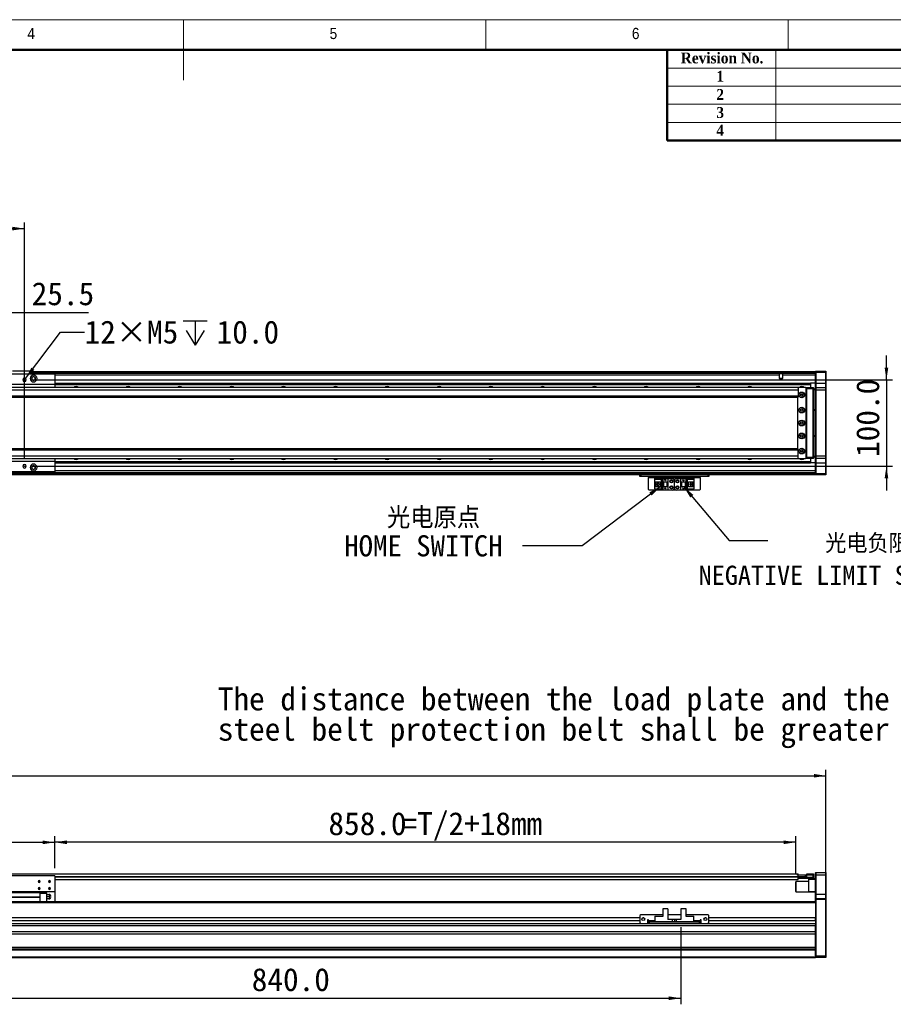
# Model space of a CAD drawing. Header units: millimetres. Extents: x 35 to 2905, y 35 to 2044.
# Tile 5 of 6: x 1280 to 2292, y 904 to 2044. Entities that reach past the tile are written whole.
import ezdxf

# ---------------------------------------------------------------- set-up
doc = ezdxf.new("R2010")
doc.units = ezdxf.units.MM
doc.header["$LTSCALE"] = 7
doc.layers.add('DIMNS', color=7, linetype='Continuous')
doc.styles.add('SLDTEXTSTYLE1', font='Gothic.ttf', dxfattribs={"width": 0.913})
doc.styles.add('SLDTEXTSTYLE2', font='timesbd.ttf', dxfattribs={"width": 0.933})
doc.styles.add('SLDTEXTSTYLE8', font='txt')
doc.styles.add('SLDTEXTSTYLE9', font='txt', dxfattribs={"bigfont": 'bigfont'})
doc.dimstyles.new('SLDDIMSTYLE0', dxfattribs={"dimtxt": 26.6, "dimasz": 14, "dimexe": 0, "dimexo": 0.0625, "dimgap": 6.65, "dimtad": 2, "dimdec": 1, "dimrnd": 1e-09, "dimzin": 4, "dimdsep": 46, "dimtxsty": 'SLDTEXTSTYLE8', "dimsah": 1, "dimcen": 0.09, "dimadec": 0, "dimazin": 1, "dimtfac": 1, "dimtdec": 1, "dimtofl": 0, "dimtmove": 0, "dimatfit": 3, "dimfxl": 0, "dimfrac": 2, "dimtolj": 1, "dimtzin": 12, "dimarcsym": 0})
doc.dimstyles.new('SLDDIMSTYLE1', dxfattribs={"dimtxt": 26.6, "dimasz": 14, "dimexe": 0, "dimexo": 0.0625, "dimgap": 6.65, "dimtad": 2, "dimdec": 1, "dimrnd": 1e-09, "dimzin": 4, "dimdsep": 46, "dimtxsty": 'SLDTEXTSTYLE8', "dimsah": 1, "dimcen": 0.09, "dimadec": 0, "dimazin": 1, "dimtfac": 1, "dimtdec": 1, "dimtmove": 0, "dimatfit": 0, "dimfxl": 0, "dimfrac": 2, "dimtolj": 1, "dimtzin": 12, "dimarcsym": 0})
doc.dimstyles.new('SLDDIMSTYLE2', dxfattribs={"dimtxt": 26.6, "dimasz": 14, "dimexe": 0, "dimexo": 0.0625, "dimgap": 6.65, "dimtad": 2, "dimdec": 1, "dimrnd": 1e-09, "dimzin": 12, "dimdsep": 46, "dimtxsty": 'SLDTEXTSTYLE8', "dimsah": 1, "dimcen": 0.09, "dimadec": 0, "dimazin": 3, "dimtfac": 1, "dimtdec": 1, "dimtmove": 0, "dimatfit": 0, "dimfxl": 0, "dimfrac": 2, "dimtolj": 1, "dimtzin": 12, "dimarcsym": 0})
doc.dimstyles.new('SLDDIMSTYLE3', dxfattribs={"dimtxt": 0.18, "dimasz": 14, "dimexe": 0, "dimexo": 0.0625, "dimgap": 0, "dimtad": 0, "dimtih": 1, "dimtoh": 1, "dimdec": 0, "dimrnd": 1e-09, "dimzin": 0, "dimdsep": 46, "dimtxsty": 'Standard', "dimsah": 1, "dimcen": 0.09, "dimadec": 0, "dimazin": 0, "dimtfac": 14, "dimtdec": 0, "dimtofl": 0, "dimtmove": 0, "dimatfit": 3, "dimfxl": 0, "dimfrac": 2, "dimtolj": 1, "dimtzin": 0, "dimarcsym": 0})
doc.dimstyles.new('SLDDIMSTYLE8', dxfattribs={"dimtxt": 26.6, "dimasz": 14, "dimexe": 0, "dimexo": 0.0625, "dimgap": 6.65, "dimtad": 0, "dimtih": 1, "dimtoh": 1, "dimdec": 1, "dimrnd": 1e-09, "dimzin": 12, "dimdsep": 46, "dimtxsty": 'SLDTEXTSTYLE8', "dimsah": 1, "dimcen": 0, "dimadec": 0, "dimazin": 3, "dimtfac": 1, "dimtdec": 1, "dimtofl": 0, "dimtmove": 0, "dimatfit": 3, "dimfxl": 0, "dimfrac": 2, "dimtolj": 1, "dimtzin": 12, "dimarcsym": 0})

# ---------------------------------------------------------------- blocks, each defined once
blk = doc.blocks.new('_D')
at = {"layer": 'DIMNS'}
for p, q in [((177.9, 1033.9), (177.9, 1175.5)), ((2213.9, 1033.9), (2213.9, 1175.5)), ((177.9, 1168.5), (2213.9, 1168.5))]:
    blk.add_line(p, q, dxfattribs=at)
for points in [[(177.9, 1168.5), (191.9, 1166.4), (191.9, 1170.6)], [(2213.9, 1168.5), (2199.9, 1170.6), (2199.9, 1166.4)]]:
    blk.add_solid(points, dxfattribs=at)
at = {"layer": 'DIMNS', "insert": (1130.5, 1203.5), "char_height": 26.6, "attachment_point": 1, "style": 'SLDTEXTSTYLE8'}
blk.add_mtext('2036.0', dxfattribs=at)
blk = doc.blocks.new('_D_2')
at = {"layer": 'DIMNS'}
for p, q in [((1320.9, 1061.4), (1320.9, 1098.5)), ((2178.9, 1054.6), (2178.9, 1098.5)), ((2178.9, 1091.5), (1320.9, 1091.5))]:
    blk.add_line(p, q, dxfattribs=at)
for points in [[(1320.9, 1091.5), (1334.9, 1089.4), (1334.9, 1093.6)], [(2178.9, 1091.5), (2164.9, 1093.6), (2164.9, 1089.4)]]:
    blk.add_solid(points, dxfattribs=at)
at = {"layer": 'DIMNS', "char_height": 26.6, "attachment_point": 1, "style": 'SLDTEXTSTYLE8'}
for s, insert in [('858.0', (1637.8, 1126.4)), ('=T/2+18mm', (1722.5, 1126.4))]:
    blk.add_mtext(s, dxfattribs=dict(at, insert=insert))
blk = doc.blocks.new('_D_3')
at = {"layer": 'DIMNS'}
for p, q in [((1070.9, 1061.4), (1070.9, 1098.4)), ((1320.9, 1061.4), (1320.9, 1098.4)), ((1320.9, 1091.4), (1070.9, 1091.4))]:
    blk.add_line(p, q, dxfattribs=at)
for points in [[(1070.9, 1091.4), (1084.9, 1089.3), (1084.9, 1093.5)], [(1320.9, 1091.4), (1306.9, 1093.5), (1306.9, 1089.3)]]:
    blk.add_solid(points, dxfattribs=at)
at = {"layer": 'DIMNS', "insert": (1140.2, 1126.3), "char_height": 26.6, "attachment_point": 1, "style": 'SLDTEXTSTYLE8'}
blk.add_mtext('250.0', dxfattribs=at)
blk = doc.blocks.new('_D_5')
at = {"layer": 'DIMNS'}
for p, q in [((1205.9, 1000.2), (1205.9, 903.9)), ((2045.9, 993.2), (2045.9, 903.9)), ((1205.9, 910.9), (2045.9, 910.9))]:
    blk.add_line(p, q, dxfattribs=at)
for points in [[(1205.9, 910.9), (1219.9, 908.8), (1219.9, 913)], [(2045.9, 910.9), (2031.9, 913), (2031.9, 908.8)]]:
    blk.add_solid(points, dxfattribs=at)
at = {"layer": 'DIMNS', "insert": (1549, 945.8), "char_height": 26.6, "attachment_point": 1, "style": 'SLDTEXTSTYLE8'}
blk.add_mtext('840.0', dxfattribs=at)
blk = doc.blocks.new('SW_NOTE_4')
at = {"layer": 'DIMNS', "color": 0, "char_height": 26.6, "attachment_point": 1, "style": 'SLDTEXTSTYLE8'}
for s, insert in [('The distance between the load plate and the ', (-813.4, 48.8)), ('steel belt protection belt shall be greater than 4mm', (-813.4, 13.7))]:
    blk.add_mtext(s, dxfattribs=dict(at, insert=insert))
blk = doc.blocks.new('_D_22')
at = {"layer": 'DIMNS'}
for p, q in [((2283.9, 1627), (2283.9, 1655)), ((1294.7, 1627), (2290.9, 1627)), ((2283.9, 1627), (2283.9, 1527)), ((1294.7, 1527), (2290.9, 1527)), ((2283.9, 1527), (2283.9, 1499))]:
    blk.add_line(p, q, dxfattribs=at)
for points in [[(2283.9, 1627), (2286, 1641), (2281.8, 1641)], [(2283.9, 1527), (2281.8, 1513), (2286, 1513)]]:
    blk.add_solid(points, dxfattribs=at)
at = {"layer": 'DIMNS', "insert": (2248.9, 1537.7), "char_height": 26.6, "attachment_point": 1, "rotation": 90, "style": 'SLDTEXTSTYLE8'}
blk.add_mtext('100.0', dxfattribs=at)
blk = doc.blocks.new('SW_SYMBOL_HOLE_DEPTH')
at = {"layer": 'DIMNS', "color": 0}
for p, q in [((0, 6125), (5600, 6125)), ((2800, 6125), (2800, 525)), ((700, 3885), (2800, 525)), ((4900, 3885), (2800, 525))]:
    blk.add_line(p, q, dxfattribs=at)
blk = doc.blocks.new('_D_24')
at = {"layer": 'DIMNS'}
for p, q in [((1287.1, 1628.7), (1327.4, 1682.2)), ((1327.4, 1682.2), (1355.4, 1682.2))]:
    blk.add_line(p, q, dxfattribs=at)
blk.add_solid([(1287.1, 1628.7), (1297.2, 1638.6), (1293.9, 1641.1)], dxfattribs=at)
at = {"layer": 'DIMNS', "xscale": 0.004985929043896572, "yscale": 0.004985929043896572, "zscale": 0.004985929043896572}
blk.add_blockref('SW_SYMBOL_HOLE_DEPTH', (1469.4, 1664.6), dxfattribs=at)
at = {"layer": 'DIMNS', "char_height": 26.6, "attachment_point": 1, "style": 'SLDTEXTSTYLE8'}
for s, insert in [('12×M5', (1355.4, 1695.6)), ('10.0', (1508.3, 1695.6))]:
    blk.add_mtext(s, dxfattribs=dict(at, insert=insert))
blk = doc.blocks.new('_D_27')
at = {"layer": 'DIMNS'}
for p, q in [((1105.9, 1535.9), (1105.9, 1809.1)), ((1105.9, 1802.1), (1285.9, 1802.1)), ((1285.9, 1535.9), (1285.9, 1809.1))]:
    blk.add_line(p, q, dxfattribs=at)
for points in [[(1105.9, 1802.1), (1119.9, 1800), (1119.9, 1804.2)], [(1285.9, 1802.1), (1271.9, 1804.2), (1271.9, 1800)]]:
    blk.add_solid(points, dxfattribs=at)
at = {"layer": 'DIMNS', "insert": (1158.8, 1837), "char_height": 26.6, "attachment_point": 1, "style": 'SLDTEXTSTYLE8'}
blk.add_mtext('180.0', dxfattribs=at)
blk = doc.blocks.new('_D_28')
at = {"layer": 'DIMNS'}
for p, q in [((1221.4, 1535.9), (1221.4, 1712.1)), ((1246.9, 1535.9), (1246.9, 1712.1)), ((1221.4, 1705.1), (1193.4, 1705.1)), ((1221.4, 1705.1), (1246.9, 1705.1)), ((1246.9, 1705.1), (1359.8, 1705.1))]:
    blk.add_line(p, q, dxfattribs=at)
for points in [[(1221.4, 1705.1), (1207.4, 1707.2), (1207.4, 1703)], [(1246.9, 1705.1), (1260.9, 1703), (1260.9, 1707.2)]]:
    blk.add_solid(points, dxfattribs=at)
at = {"layer": 'DIMNS', "insert": (1294.2, 1740), "char_height": 26.6, "attachment_point": 1, "style": 'SLDTEXTSTYLE8'}
blk.add_mtext('25.5', dxfattribs=at)
blk = doc.blocks.new('SW_NOTE_6')
at = {"layer": 'DIMNS', "color": 0, "char_height": 24.5, "attachment_point": 2}
for s, insert, style in [(' 光电原点', (-114, 44.6), 'SLDTEXTSTYLE9'), ('HOME SWITCH', (-114.8, 12.2), 'SLDTEXTSTYLE8')]:
    blk.add_mtext(s, dxfattribs=dict(at, insert=insert, style=style))
blk = doc.blocks.new('SW_NOTE_7')
at = {"layer": 'DIMNS', "color": 0, "attachment_point": 2}
for s, insert, char_height, style in [('    光电负限位', (88.1, 7.6), 22.23, 'SLDTEXTSTYLE9'), ('NEGATIVE LIMIT SWITCH', (78.9, -29.1), 22.225, 'SLDTEXTSTYLE8')]:
    blk.add_mtext(s, dxfattribs=dict(at, insert=insert, char_height=char_height, style=style))

msp = doc.modelspace()

# ---------------------------------------------------------------- linework, layer by layer
at = {"color": 7, "linetype": 'Continuous', "lineweight": 18}
for p, q in [((2905, 2044), (35, 2044)), ((1470, 2044), (1470, 1974)), ((1820, 2009), (1820, 2044)), ((2170, 2044), (2170, 2009)), ((70, 2009), (2870, 2009)), ((2156, 2009), (2156, 1904)), ((2030, 1988), (2870, 1988)), ((2030, 1967), (2870, 1967)), ((2030, 1946), (2870, 1946)), ((2030, 1925), (2870, 1925))]:
    msp.add_line(p, q, dxfattribs=at)
at = {"color": 7, "linetype": 'Continuous', "lineweight": 50}
for p, q in [((2870, 2009), (70, 2009)), ((2030, 2009), (2030, 1904)), ((2870, 1904), (2030, 1904))]:
    msp.add_line(p, q, dxfattribs=at)
at = {"color": 7, "linetype": 'Continuous', "lineweight": 25}
for p, q in [((1320.85, 1633.48), (1070.85, 1633.48)), ((1293.85, 1637.18), (1271.85, 1637.18)), ((1271.98, 1637.48), (1293.73, 1637.48)), ((1293.73, 1637.48), (1294.55, 1637.48)), ((1293.85, 1637.18), (1293.73, 1637.48)), ((1293.85, 1633.48), (1293.85, 1637.18)), ((1294.85, 1637.18), (1293.85, 1637.18)), ((1294.55, 1637.48), (1294.85, 1637.18)), ((1294.85, 1637.18), (1294.85, 1633.48)), ((1294.85, 1636.78), (2095.35, 1636.78)), ((1294.85, 1636.58), (2095.35, 1636.58)), ((1294.85, 1636.48), (2201.85, 1636.48)), ((2201.85, 1634.49), (1294.85, 1634.49)), ((1320.85, 1633.48), (1320.85, 1621.48)), ((2095.35, 1636.78), (2095.35, 1636.58)), ((2095.35, 1636.48), (2095.35, 1636.58)), ((2160.21, 1628.38), (2160.21, 1632.49)), ((2201.85, 1632.49), (2163.49, 1632.49)), ((2163.49, 1632.49), (2163.49, 1628.38)), ((2201.85, 1636.68), (2202.15, 1636.98)), ((2201.85, 1635.48), (2201.85, 1636.68)), ((2201.85, 1635.48), (2202.15, 1635.48)), ((2201.85, 1622.98), (2201.85, 1635.48)), ((2202.15, 1636.98), (2202.15, 1635.48)), ((2202.15, 1636.98), (2213.55, 1636.98)), ((2202.15, 1635.48), (2202.15, 1622.98)), ((2213.55, 1635.48), (2202.15, 1635.48)), ((2213.55, 1635.48), (2213.55, 1636.98)), ((2213.55, 1636.98), (2213.85, 1636.68)), ((2213.55, 1622.98), (2213.55, 1635.48)), ((2213.55, 1635.48), (2213.85, 1635.48)), ((2213.85, 1636.68), (2213.85, 1635.48)), ((2213.85, 1635.48), (2213.85, 1622.98)), ((1320.85, 1621.48), (1070.85, 1621.48)), ((1285.85, 1626.98), (1283.75, 1626.98)), ((1285.85, 1626.98), (1287.95, 1626.98)), ((1320.85, 1622.99), (2195.85, 1622.99)), ((1320.85, 1622.7), (2195.85, 1622.7)), ((1320.85, 1621.8), (2195.85, 1621.8)), ((1320.85, 1621.5), (2195.85, 1621.5)), ((1320.85, 1621.48), (1320.85, 1617.98)), ((2163.49, 1628.38), (2160.21, 1628.38)), ((2195.85, 1622.99), (2195.85, 1622.7)), ((2201.85, 1622.99), (2195.85, 1622.99)), ((2195.85, 1622.7), (2195.85, 1621.8)), ((2195.85, 1621.8), (2195.85, 1621.5)), ((2195.85, 1621.5), (2195.85, 1617.98)), ((2201.85, 1622.98), (2202.15, 1622.98)), ((2201.85, 1617.68), (2201.85, 1622.98)), ((2202.15, 1622.98), (2202.15, 1617.98)), ((2202.15, 1622.98), (2213.55, 1622.98)), ((2213.55, 1617.98), (2213.55, 1622.98)), ((2213.55, 1622.98), (2213.85, 1622.98)), ((2213.85, 1622.98), (2213.85, 1617.68)), ((2181.35, 1617.98), (210.85, 1617.98)), ((2181.85, 1614.98), (210.85, 1614.98)), ((2181.85, 1607.98), (210.85, 1607.98)), ((2181.35, 1617.98), (2180.85, 1617.48)), ((2180.85, 1617.48), (2180.85, 1617.35)), ((2190.35, 1617.98), (2181.35, 1617.98)), ((2181.85, 1617.35), (2181.85, 1614.98)), ((2181.85, 1614.98), (2181.85, 1607.98)), ((2181.85, 1607.98), (2181.85, 1606.98)), ((2187, 1609.98), (2184.71, 1609.98)), ((2190.85, 1617.48), (2190.35, 1617.98)), ((2190.35, 1617.98), (2191.85, 1617.98)), ((2191.85, 1617.68), (2190.65, 1617.68)), ((2190.85, 1536.48), (2190.85, 1617.48)), ((2191.35, 1615.98), (2190.85, 1615.98)), ((2191.35, 1537.98), (2191.35, 1615.98)), ((2191.85, 1617.98), (2199.05, 1617.98)), ((2191.85, 1616.48), (2191.85, 1617.98)), ((2199.05, 1616.48), (2191.85, 1616.48)), ((2191.85, 1537.48), (2191.85, 1616.48)), ((2199.05, 1616.48), (2199.05, 1617.98)), ((2199.35, 1617.68), (2199.05, 1617.98)), ((2199.05, 1537.48), (2199.05, 1616.48)), ((2199.35, 1616.48), (2199.05, 1616.48)), ((2199.35, 1617.68), (2199.35, 1616.48)), ((2199.35, 1616.48), (2199.35, 1537.48)), ((2199.35, 1616.48), (2201.85, 1616.48)), ((2201.85, 1615.48), (2199.35, 1615.48)), ((2202.15, 1617.98), (2201.85, 1617.68)), ((2201.85, 1614.98), (2201.85, 1617.68)), ((2201.85, 1538.98), (2201.85, 1614.98)), ((2202.15, 1614.98), (2201.85, 1614.98)), ((2202.15, 1617.98), (2202.15, 1614.98)), ((2202.15, 1617.98), (2213.55, 1617.98)), ((2202.15, 1614.98), (2202.15, 1538.98)), ((2213.55, 1614.98), (2202.15, 1614.98)), ((2213.55, 1614.98), (2213.55, 1617.98)), ((2213.55, 1617.98), (2213.85, 1617.68)), ((2213.55, 1538.98), (2213.55, 1614.98)), ((2213.55, 1614.98), (2213.85, 1614.98)), ((2213.85, 1617.68), (2213.85, 1614.98)), ((2213.85, 1614.98), (2213.85, 1538.98)), ((210.85, 1606.98), (2181.85, 1606.98)), ((2180.85, 1606.98), (2180.85, 1546.98)), ((2199.35, 1592.48), (2201.85, 1592.48)), ((2201.85, 1591.48), (2199.35, 1591.48)), ((2199.35, 1562.48), (2201.85, 1562.48)), ((2201.85, 1561.48), (2199.35, 1561.48)), ((2181.85, 1546.98), (210.85, 1546.98)), ((210.85, 1545.98), (2181.85, 1545.98)), ((2181.85, 1545.98), (2181.85, 1546.98)), ((2181.85, 1538.98), (2181.85, 1545.98)), ((2184.71, 1543.98), (2187, 1543.98)), ((210.85, 1538.98), (2181.85, 1538.98)), ((210.85, 1535.98), (2181.35, 1535.98)), ((1320.85, 1532.48), (1070.85, 1532.48)), ((1320.85, 1535.98), (1320.85, 1532.48)), ((1320.85, 1532.48), (1320.85, 1520.48)), ((1320.85, 1532.46), (2195.85, 1532.46)), ((1320.85, 1532.17), (2195.85, 1532.17)), ((1320.85, 1531.27), (2195.85, 1531.27)), ((1320.85, 1530.98), (2195.85, 1530.98)), ((2180.85, 1536.62), (2180.85, 1536.48)), ((2180.85, 1536.48), (2181.35, 1535.98)), ((2181.35, 1535.98), (2190.35, 1535.98)), ((2181.85, 1536.62), (2181.85, 1538.98)), ((2190.35, 1535.98), (2190.85, 1536.48)), ((2191.85, 1535.98), (2190.35, 1535.98)), ((2190.65, 1536.28), (2191.85, 1536.28)), ((2190.85, 1537.98), (2191.35, 1537.98)), ((2191.85, 1535.98), (2191.85, 1537.48)), ((2191.85, 1537.48), (2199.05, 1537.48)), ((2199.05, 1535.98), (2191.85, 1535.98)), ((2195.85, 1535.98), (2195.85, 1532.46)), ((2195.85, 1532.46), (2195.85, 1532.17)), ((2195.85, 1532.17), (2195.85, 1531.27)), ((2195.85, 1531.27), (2195.85, 1530.98)), ((2201.85, 1530.98), (2195.85, 1530.98)), ((2199.05, 1535.98), (2199.05, 1537.48)), ((2199.35, 1537.48), (2199.05, 1537.48)), ((2199.35, 1536.28), (2199.05, 1535.98)), ((2199.35, 1538.48), (2201.85, 1538.48)), ((2199.35, 1537.48), (2199.35, 1536.28)), ((2201.85, 1537.48), (2199.35, 1537.48)), ((2201.85, 1536.28), (2201.85, 1538.98)), ((2202.15, 1538.98), (2201.85, 1538.98)), ((2202.15, 1535.98), (2201.85, 1536.28)), ((2201.85, 1530.98), (2201.85, 1536.28)), ((2202.15, 1530.98), (2201.85, 1530.98)), ((2201.85, 1518.48), (2201.85, 1530.98)), ((2202.15, 1538.98), (2202.15, 1535.98)), ((2202.15, 1538.98), (2213.55, 1538.98)), ((2213.55, 1535.98), (2202.15, 1535.98)), ((2202.15, 1535.98), (2202.15, 1530.98)), ((2202.15, 1530.98), (2213.55, 1530.98)), ((2202.15, 1530.98), (2202.15, 1518.48)), ((2213.55, 1535.98), (2213.55, 1538.98)), ((2213.55, 1538.98), (2213.85, 1538.98)), ((2213.55, 1535.98), (2213.85, 1536.28)), ((2213.55, 1530.98), (2213.55, 1535.98)), ((2213.85, 1530.98), (2213.55, 1530.98)), ((2213.55, 1518.48), (2213.55, 1530.98)), ((2213.85, 1538.98), (2213.85, 1536.28)), ((2213.85, 1536.28), (2213.85, 1530.98)), ((2213.85, 1530.98), (2213.85, 1518.48)), ((1320.85, 1520.48), (1070.85, 1520.48)), ((2201.85, 1519.48), (1205.85, 1519.48)), ((2201.85, 1516.98), (1205.85, 1516.98)), ((1285.85, 1526.98), (1283.75, 1526.98)), ((1285.85, 1526.98), (1287.95, 1526.98)), ((1998.35, 1514.98), (1998.35, 1516.98)), ((1999.35, 1516.98), (1999.35, 1514.98)), ((2077.35, 1514.98), (2077.35, 1516.98)), ((2078.35, 1516.98), (2078.35, 1514.98)), ((2202.15, 1518.48), (2201.85, 1518.48)), ((2201.85, 1517.28), (2201.85, 1518.48)), ((2202.15, 1516.98), (2201.85, 1517.28)), ((2201.85, 1517.28), (2201.85, 1516.98)), ((2202.15, 1518.48), (2202.15, 1516.98)), ((2202.15, 1518.48), (2213.55, 1518.48)), ((2213.55, 1516.98), (2202.15, 1516.98)), ((2213.55, 1516.98), (2213.55, 1518.48)), ((2213.85, 1518.48), (2213.55, 1518.48)), ((2213.85, 1517.28), (2213.55, 1516.98)), ((2213.85, 1518.48), (2213.85, 1517.28)), ((1999.35, 1514.98), (1998.35, 1514.98)), ((2077.35, 1514.98), (1999.35, 1514.98)), ((2008.35, 1514.98), (2008.35, 1513.98)), ((2008.35, 1513.98), (2068.35, 1513.98)), ((2008.35, 1500.18), (2008.35, 1513.98)), ((2015.65, 1511.88), (2015.65, 1512.68)), ((2015.65, 1512.68), (2024.85, 1512.68)), ((2023.95, 1511.88), (2015.65, 1511.88)), ((2015.65, 1511.88), (2015.65, 1511.38)), ((2023.45, 1511.38), (2015.65, 1511.38)), ((2015.65, 1508.78), (2015.65, 1511.38)), ((2015.65, 1508.78), (2021.85, 1508.78)), ((2015.65, 1503.18), (2015.65, 1508.78)), ((2016.95, 1503.18), (2016.95, 1508.78)), ((2017.45, 1508.43), (2017.45, 1508.78)), ((2021.85, 1508.43), (2017.45, 1508.43)), ((2017.45, 1503.53), (2017.45, 1508.43)), ((2020.25, 1506.78), (2018.41, 1506.78)), ((2018.41, 1506.78), (2018.41, 1505.18)), ((2018.41, 1505.18), (2020.25, 1505.18)), ((2020.25, 1506.78), (2020.25, 1505.18)), ((2021.85, 1508.78), (2021.85, 1503.18)), ((2023.45, 1511.38), (2023.95, 1511.88)), ((2023.45, 1500.58), (2023.45, 1511.38)), ((2023.95, 1500.08), (2023.95, 1511.88)), ((2024.85, 1512.68), (2030.85, 1512.68)), ((2024.85, 1512.68), (2024.85, 1508.98)), ((2024.85, 1508.98), (2030.85, 1508.98)), ((2024.85, 1508.98), (2024.85, 1502.98)), ((2025.35, 1508.98), (2025.35, 1502.98)), ((2025.65, 1508.98), (2025.65, 1502.98)), ((2027.25, 1511.18), (2027.45, 1511.18)), ((2027.85, 1509.98), (2027.25, 1511.18)), ((2027.45, 1511.58), (2028.25, 1511.58)), ((2027.45, 1511.18), (2027.45, 1511.58)), ((2028.45, 1511.18), (2027.85, 1509.98)), ((2028.25, 1511.58), (2028.25, 1511.18)), ((2028.25, 1511.18), (2028.45, 1511.18)), ((2030.05, 1502.98), (2030.05, 1508.98)), ((2030.35, 1502.98), (2030.35, 1508.98)), ((2030.85, 1512.68), (2030.85, 1508.98)), ((2030.85, 1512.68), (2036.35, 1512.68)), ((2030.85, 1508.98), (2030.85, 1502.98)), ((2038.35, 1501.28), (2038.35, 1510.68)), ((2040.35, 1512.68), (2045.85, 1512.68)), ((2045.85, 1508.98), (2045.85, 1512.68)), ((2045.85, 1512.68), (2051.85, 1512.68)), ((2045.85, 1508.98), (2051.85, 1508.98)), ((2045.85, 1502.98), (2045.85, 1508.98)), ((2046.35, 1508.98), (2046.35, 1502.98)), ((2046.65, 1508.98), (2046.65, 1502.98)), ((2048.25, 1510.38), (2048.85, 1511.58)), ((2048.45, 1510.38), (2048.25, 1510.38)), ((2048.45, 1509.98), (2048.45, 1510.38)), ((2049.25, 1509.98), (2048.45, 1509.98)), ((2048.85, 1511.58), (2049.45, 1510.38)), ((2049.25, 1510.38), (2049.25, 1509.98)), ((2049.45, 1510.38), (2049.25, 1510.38)), ((2051.05, 1502.98), (2051.05, 1508.98)), ((2051.35, 1502.98), (2051.35, 1508.98)), ((2051.85, 1508.98), (2051.85, 1512.68)), ((2051.85, 1512.68), (2061.05, 1512.68)), ((2051.85, 1502.98), (2051.85, 1508.98)), ((2061.05, 1511.88), (2052.75, 1511.88)), ((2052.75, 1511.88), (2053.25, 1511.38)), ((2052.75, 1511.88), (2052.75, 1500.08)), ((2053.25, 1511.38), (2053.25, 1500.58)), ((2061.05, 1511.38), (2053.25, 1511.38)), ((2054.85, 1508.78), (2061.05, 1508.78)), ((2054.85, 1503.18), (2054.85, 1508.78)), ((2059.25, 1508.43), (2054.85, 1508.43)), ((2058.29, 1506.78), (2056.45, 1506.78)), ((2056.45, 1505.18), (2056.45, 1506.78)), ((2056.45, 1505.18), (2058.29, 1505.18)), ((2058.29, 1505.18), (2058.29, 1506.78)), ((2059.25, 1508.78), (2059.25, 1508.43)), ((2059.25, 1508.43), (2059.25, 1503.53)), ((2059.75, 1508.78), (2059.75, 1503.18)), ((2061.05, 1512.68), (2061.05, 1511.88)), ((2061.05, 1511.38), (2061.05, 1511.88)), ((2061.05, 1511.38), (2061.05, 1508.78)), ((2061.05, 1508.78), (2061.05, 1503.18)), ((2068.35, 1513.98), (2068.35, 1514.98)), ((2068.35, 1513.98), (2068.35, 1500.18)), ((2078.35, 1514.98), (2077.35, 1514.98)), ((2008.35, 1500.18), (2009.35, 1499.18)), ((2067.35, 1499.18), (2009.35, 1499.18)), ((2021.85, 1503.18), (2015.65, 1503.18)), ((2015.65, 1500.58), (2015.65, 1503.18)), ((2015.65, 1500.58), (2023.45, 1500.58)), ((2015.65, 1500.58), (2015.65, 1500.08)), ((2015.65, 1500.08), (2023.95, 1500.08)), ((2015.65, 1499.28), (2015.65, 1500.08)), ((2024.85, 1499.28), (2015.65, 1499.28)), ((2017.45, 1503.18), (2017.45, 1503.53)), ((2017.45, 1503.53), (2021.85, 1503.53)), ((2023.95, 1500.08), (2023.45, 1500.58)), ((2030.85, 1502.98), (2024.85, 1502.98)), ((2024.85, 1502.98), (2024.85, 1499.28)), ((2030.85, 1499.28), (2024.85, 1499.28)), ((2027.25, 1501.58), (2027.45, 1501.58)), ((2027.85, 1500.38), (2027.25, 1501.58)), ((2027.45, 1501.98), (2028.25, 1501.98)), ((2027.45, 1501.58), (2027.45, 1501.98)), ((2028.45, 1501.58), (2027.85, 1500.38)), ((2028.25, 1501.98), (2028.25, 1501.58)), ((2028.25, 1501.58), (2028.45, 1501.58)), ((2030.85, 1502.98), (2030.85, 1499.28)), ((2036.35, 1499.28), (2030.85, 1499.28)), ((2045.85, 1499.28), (2040.35, 1499.28)), ((2045.85, 1499.28), (2045.85, 1502.98)), ((2051.85, 1502.98), (2045.85, 1502.98)), ((2051.85, 1499.28), (2045.85, 1499.28)), ((2048.25, 1500.78), (2048.85, 1501.98)), ((2048.45, 1500.78), (2048.25, 1500.78)), ((2048.45, 1500.38), (2048.45, 1500.78)), ((2049.25, 1500.38), (2048.45, 1500.38)), ((2048.85, 1501.98), (2049.45, 1500.78)), ((2049.25, 1500.78), (2049.25, 1500.38)), ((2049.45, 1500.78), (2049.25, 1500.78)), ((2051.85, 1499.28), (2051.85, 1502.98)), ((2061.05, 1499.28), (2051.85, 1499.28)), ((2053.25, 1500.58), (2052.75, 1500.08)), ((2052.75, 1500.08), (2061.05, 1500.08)), ((2053.25, 1500.58), (2061.05, 1500.58)), ((2054.85, 1503.53), (2059.25, 1503.53)), ((2061.05, 1503.18), (2054.85, 1503.18)), ((2059.25, 1503.53), (2059.25, 1503.18)), ((2061.05, 1503.18), (2061.05, 1500.58)), ((2061.05, 1500.08), (2061.05, 1500.58)), ((2061.05, 1500.08), (2061.05, 1499.28)), ((2067.35, 1499.18), (2068.35, 1500.18)), ((210.85, 1054.9), (2181.85, 1054.9)), ((1320.85, 1052.55), (1070.85, 1052.55)), ((1320.85, 1052.55), (1320.85, 1034.05)), ((2180.85, 1053.56), (2180.85, 1053.75)), ((2180.85, 1053.75), (2181.35, 1053.75)), ((2181.35, 1053.75), (2181.35, 1051.75)), ((2181.35, 1053.75), (2190.35, 1053.75)), ((2181.35, 1051.75), (2190.35, 1051.75)), ((2181.65, 1051.25), (2181.65, 1051.05)), ((2191.85, 1051.25), (2181.65, 1051.25)), ((2181.65, 1051.25), (2181.65, 1051.25)), ((2181.65, 1051.25), (2181.65, 1051.25)), ((2181.65, 1051.05), (2181.65, 1050.26)), ((2181.65, 1051.05), (2199.05, 1051.05)), ((2181.85, 1053.75), (2181.85, 1054.9)), ((2181.85, 1051.4), (2181.85, 1051.9)), ((2181.85, 1051.55), (2191.85, 1051.55)), ((2181.85, 1048.4), (2181.85, 1051.4)), ((2199.05, 1049.55), (2181.85, 1049.55)), ((2190.35, 1051.75), (2190.35, 1053.75)), ((2190.35, 1053.75), (2190.85, 1053.75)), ((2190.85, 1051.75), (2190.35, 1051.75)), ((2190.85, 1053.75), (2190.85, 1051.75)), ((2190.85, 1051.75), (2191.35, 1051.75)), ((2191.35, 1051.55), (2191.35, 1051.75)), ((2191.85, 1055.05), (2199.05, 1055.05)), ((2191.85, 1053.55), (2191.85, 1055.05)), ((2191.85, 1051.25), (2191.85, 1053.55)), ((2199.05, 1053.55), (2191.85, 1053.55)), ((2193.85, 1048.55), (2193.85, 1049.55)), ((2199.05, 1053.55), (2199.05, 1055.05)), ((2199.35, 1054.75), (2199.05, 1055.05)), ((2199.05, 1051.05), (2199.05, 1053.55)), ((2199.35, 1053.55), (2199.05, 1053.55)), ((2199.05, 1049.55), (2199.05, 1051.05)), ((2199.05, 1051.05), (2199.35, 1051.05)), ((2199.05, 1049.55), (2199.35, 1049.85)), ((2199.05, 1049.55), (2201.85, 1049.55)), ((2199.35, 1054.75), (2199.35, 1053.55)), ((2199.35, 1053.55), (2199.35, 1051.05)), ((2199.35, 1051.05), (2199.35, 1049.85)), ((2202.15, 1056.55), (2201.85, 1056.25)), ((2201.85, 1053.55), (2201.85, 1056.25)), ((2202.15, 1053.55), (2201.85, 1053.55)), ((2201.85, 1031.55), (2201.85, 1053.55)), ((2202.15, 1056.55), (2202.15, 1053.55)), ((2202.15, 1056.55), (2213.55, 1056.55)), ((2202.15, 1053.55), (2202.15, 1031.55)), ((2213.55, 1053.55), (2202.15, 1053.55)), ((2213.55, 1053.55), (2213.55, 1056.55)), ((2213.55, 1056.55), (2213.85, 1056.25)), ((2213.55, 1031.55), (2213.55, 1053.55)), ((2213.55, 1053.55), (2213.85, 1053.55)), ((2213.85, 1056.25), (2213.85, 1053.55)), ((2213.85, 1053.55), (2213.85, 1031.55)), ((1302.85, 1046.05), (1301.6, 1046.05)), ((1302.85, 1038.05), (1301.6, 1038.05)), ((1302.85, 1046.05), (1304.1, 1046.05)), ((1302.85, 1038.05), (1304.1, 1038.05)), ((1314.85, 1046.05), (1313.6, 1046.05)), ((1314.85, 1038.05), (1313.6, 1038.05)), ((1314.85, 1046.05), (1316.1, 1046.05)), ((1314.85, 1038.05), (1316.1, 1038.05)), ((1320.85, 1048.4), (2181.85, 1048.4)), ((2179.15, 1046.05), (2178.85, 1045.75)), ((2178.85, 1042.25), (2178.85, 1045.75)), ((2178.85, 1034.35), (2178.85, 1042.25)), ((2193.85, 1046.05), (2179.15, 1046.05)), ((2179.15, 1046.05), (2179.15, 1042.37)), ((2179.15, 1042.37), (2179.15, 1034.05)), ((2201.85, 1048.55), (2193.85, 1048.55)), ((2193.85, 1034.55), (2193.85, 1048.55)), ((1320.85, 1034.05), (1205.85, 1034.05)), ((1303.6, 1033.05), (1263.1, 1033.05)), ((1263.1, 1028.05), (1303.6, 1028.05)), ((1303.6, 1027.75), (1263.1, 1027.75)), ((1303.6, 1033.05), (1303.6, 1034.05)), ((1303.6, 1033.05), (1303.6, 1028.05)), ((1311.85, 1032.95), (1303.6, 1032.95)), ((1311.85, 1032), (1303.6, 1032)), ((1303.6, 1027.75), (1303.6, 1028.05)), ((1303.6, 1027.75), (1303.6, 1022.55)), ((1311.85, 1032), (1311.85, 1032.95)), ((1311.85, 1022.55), (1311.85, 1032)), ((1311.85, 1031.05), (1314.17, 1031.05)), ((1311.85, 1028.55), (1314.17, 1028.55)), ((1320.85, 1034.05), (1320.85, 1022.55)), ((2178.85, 1034.35), (2179.15, 1034.05)), ((2179.15, 1034.05), (2193.85, 1034.05)), ((2193.85, 1034.55), (2201.85, 1034.55)), ((2193.85, 1033.55), (2193.85, 1034.55)), ((2201.85, 1033.55), (2193.85, 1033.55)), ((2202.15, 1031.55), (2201.85, 1031.55)), ((2201.85, 1026.25), (2201.85, 1031.55)), ((2202.15, 1026.55), (2201.85, 1026.25)), ((2201.85, 1025.05), (2201.85, 1026.25)), ((2202.15, 1031.55), (2202.15, 1026.55)), ((2202.15, 1031.55), (2213.55, 1031.55)), ((2202.15, 1026.55), (2202.15, 1025.05)), ((2202.15, 1026.55), (2213.55, 1026.55)), ((2213.55, 1026.55), (2213.55, 1031.55)), ((2213.85, 1031.55), (2213.55, 1031.55)), ((2213.55, 1025.05), (2213.55, 1026.55)), ((2213.85, 1026.25), (2213.55, 1026.55)), ((2213.85, 1031.55), (2213.85, 1026.25)), ((2213.85, 1026.25), (2213.85, 1025.05)), ((2201.85, 1022.55), (1205.85, 1022.55)), ((1314.17, 1026.05), (1311.85, 1026.05)), ((2201.85, 1022.26), (2201.85, 1025.05)), ((2202.15, 1025.05), (2201.85, 1025.05)), ((2201.85, 1022.26), (2201.85, 1021.55)), ((2201.85, 1021.55), (2201.85, 1004.1)), ((2202.15, 1025.05), (2202.15, 960.05)), ((2213.55, 1025.05), (2202.15, 1025.05)), ((2213.55, 960.05), (2213.55, 1025.05)), ((2213.85, 1025.05), (2213.55, 1025.05)), ((2213.85, 1025.05), (2213.85, 960.17)), ((1998.35, 1004.1), (393.35, 1004.1)), ((1999.35, 1007.55), (1998.35, 1006.55)), ((1998.35, 1006.55), (1998.35, 998.55)), ((2024.85, 1007.55), (1999.35, 1007.55)), ((2003.06, 1004.1), (2001.65, 1004.1)), ((2015.65, 1006.05), (2023.45, 1006.05)), ((2015.65, 1006.05), (2015.65, 1005.55)), ((2015.65, 1005.55), (2015.65, 999.55)), ((2024.85, 1005.55), (2015.65, 1005.55)), ((2023.95, 1005.55), (2023.45, 1006.05)), ((2024.85, 1014.45), (2024.85, 1005.55)), ((2030.85, 1014.45), (2024.85, 1014.45)), ((2030.85, 1014.45), (2030.85, 1002.05)), ((2045.85, 1007.55), (2030.85, 1007.55)), ((2045.85, 1014.45), (2045.85, 1002.05)), ((2051.85, 1014.45), (2045.85, 1014.45)), ((2051.85, 1005.55), (2051.85, 1014.45)), ((2077.35, 1007.55), (2051.85, 1007.55)), ((2061.05, 1005.55), (2051.85, 1005.55)), ((2053.25, 1006.05), (2052.75, 1005.55)), ((2053.25, 1006.05), (2061.05, 1006.05)), ((2061.05, 1005.55), (2061.05, 1006.05)), ((2061.05, 999.55), (2061.05, 1005.55)), ((2075.06, 1004.1), (2073.65, 1004.1)), ((2078.35, 1006.55), (2077.35, 1007.55)), ((2078.35, 998.55), (2078.35, 1006.55)), ((2201.85, 1004.1), (2078.35, 1004.1)), ((2201.85, 1000.7), (2201.85, 1004.1)), ((2201.85, 997.18), (189.85, 997.18)), ((2201.85, 994.58), (189.85, 994.58)), ((1998.35, 1000.7), (393.35, 1000.7)), ((1998.35, 998.55), (1999.35, 997.55)), ((1999.35, 997.55), (2007.35, 997.55)), ((2008.35, 1001.55), (2007.35, 1001.55)), ((2007.35, 1001.55), (2007.35, 997.55)), ((2008.35, 1000.7), (2007.35, 1000.7)), ((2008.35, 1000.55), (2008.35, 1001.55)), ((2008.35, 1000.55), (2008.35, 999.55)), ((2008.35, 997.55), (2008.35, 999.55)), ((2008.35, 999.55), (2009.35, 999.55)), ((2009.35, 997.55), (2008.35, 997.55)), ((2009.35, 999.55), (2009.35, 997.55)), ((2067.35, 999.55), (2009.35, 999.55)), ((2067.35, 997.55), (2009.35, 997.55)), ((2036.35, 1002.05), (2030.85, 1002.05)), ((2036.35, 999.55), (2036.35, 1002.05)), ((2038.35, 1002.05), (2036.35, 1002.05)), ((2038.35, 1002.05), (2038.35, 999.55)), ((2040.35, 1002.05), (2038.35, 1002.05)), ((2040.35, 1002.05), (2040.35, 999.55)), ((2045.85, 1002.05), (2040.35, 1002.05)), ((2067.35, 997.55), (2067.35, 999.55)), ((2067.35, 999.55), (2068.35, 999.55)), ((2068.35, 997.55), (2067.35, 997.55)), ((2069.35, 1001.55), (2068.35, 1001.55)), ((2068.35, 1001.55), (2068.35, 1000.55)), ((2069.35, 1000.7), (2068.35, 1000.7)), ((2068.35, 999.55), (2068.35, 1000.55)), ((2068.35, 999.55), (2068.35, 997.55)), ((2069.35, 997.55), (2069.35, 1001.55)), ((2069.35, 997.55), (2077.35, 997.55)), ((2077.35, 997.55), (2078.35, 998.55)), ((2201.85, 1000.7), (2078.35, 1000.7)), ((2201.85, 1000.7), (2201.85, 997.18)), ((2201.85, 997.18), (2201.85, 995.87)), ((2201.85, 960.17), (2201.85, 995.87)), ((2201.85, 987.65), (189.85, 987.65)), ((2201.85, 985.05), (189.85, 985.05)), ((2201.85, 969.55), (189.85, 969.55)), ((2201.85, 967.55), (189.85, 967.55)), ((2201.85, 966.55), (189.85, 966.55)), ((2201.85, 958.55), (189.85, 958.55)), ((2201.85, 959.97), (2201.85, 960.17)), ((2201.85, 960.17), (2202.15, 960.05)), ((2201.85, 959.97), (2201.85, 958.55)), ((2201.85, 958.55), (2201.85, 957.55)), ((2201.85, 958.35), (2202.15, 958.05)), ((2202.15, 960.05), (2202.15, 958.05)), ((2202.15, 960.05), (2213.55, 960.05)), ((2213.55, 958.05), (2202.15, 958.05)), ((2213.85, 960.17), (2213.55, 960.05)), ((2213.55, 958.05), (2213.55, 960.05)), ((2213.85, 958.35), (2213.55, 958.05)), ((2213.85, 960.17), (2213.85, 958.35)), ((2201.85, 957.55), (189.85, 957.55))]:
    msp.add_line(p, q, dxfattribs=at)
at = {"color": 8, "linetype": 'Continuous', "lineweight": 25}
for p, q in [((2201.85, 1635.98), (1294.85, 1635.98)), ((2160.21, 1632.49), (1320.85, 1632.49)), ((2201.85, 1517.98), (1205.85, 1517.98)), ((2201.85, 1521.48), (1320.85, 1521.48)), ((1320.85, 1051.9), (2181.85, 1051.9)), ((1320.85, 1051.4), (2181.85, 1051.4)), ((2181.63, 1051.05), (2181.65, 1051.05)), ((2201.85, 1021.55), (1205.85, 1021.55)), ((2015.65, 1000.55), (2008.35, 1000.55)), ((2068.35, 1000.55), (2061.05, 1000.55))]:
    msp.add_line(p, q, dxfattribs=at)
at = {"color": 7, "linetype": 'Continuous', "lineweight": 25}
for centre, radius in [((2185.85, 1609.48), 3.36), ((2185.85, 1609.48), 1.7), ((2185.85, 1609.48), 1.25), ((2185.85, 1591.98), 3.36), ((2185.85, 1591.98), 1.7), ((2185.85, 1591.98), 1.25), ((2185.85, 1576.98), 3.36), ((2185.85, 1576.98), 1.7), ((2185.85, 1576.98), 1.25), ((2185.85, 1561.98), 3.36), ((2185.85, 1561.98), 1.7), ((2185.85, 1561.98), 1.25), ((2185.85, 1544.48), 3.36), ((2185.85, 1544.48), 1.7), ((2185.85, 1544.48), 1.25), ((2034.85, 1509.48), 1.75), ((2034.85, 1509.48), 1.25), ((2041.85, 1509.48), 1.75), ((2041.85, 1509.48), 1.25), ((2034.85, 1502.48), 1.75), ((2034.85, 1502.48), 1.25), ((2041.85, 1502.48), 1.75), ((2041.85, 1502.48), 1.25), ((2002.35, 1002.55), 1.7), ((2074.35, 1002.55), 1.7)]:
    msp.add_circle(centre, radius, dxfattribs=at)
for centre, radius, start, end in [((1296.35, 1628.49), 4, 0, 180), ((1296.35, 1628.49), 2.25, 0, 180), ((1296.35, 1628.49), 2, 90, 270), ((1296.35, 1628.49), 2, 270, 90), ((1285.85, 1626.98), 2.1, 0, 180), ((1285.85, 1626.98), 2.1, 180, 0), ((1296.35, 1628.49), 4, 180, 0), ((1296.35, 1628.49), 2.25, 180, 0), ((1345.85, 1615.49), 3.75, 41.71072, 138.28928), ((1405.85, 1615.49), 3.75, 41.71072, 138.28928), ((1465.85, 1615.49), 3.75, 41.71072, 138.28928), ((1525.85, 1615.49), 3.75, 41.71072, 138.28928), ((1585.85, 1615.49), 3.75, 41.71072, 138.28928), ((1645.85, 1615.49), 3.75, 41.71072, 138.28928), ((1705.85, 1615.49), 3.75, 41.71072, 138.28928), ((1765.85, 1615.49), 3.75, 41.71072, 138.28928), ((1825.85, 1615.49), 3.75, 41.71072, 138.28928), ((1885.85, 1615.49), 3.75, 41.71072, 138.28928), ((1945.85, 1615.49), 3.75, 41.71072, 138.28928), ((2005.85, 1615.49), 3.75, 41.71072, 138.28928), ((2065.85, 1615.49), 3.75, 41.71072, 138.28928), ((2125.85, 1615.49), 3.75, 41.71072, 138.28928), ((2185.85, 1615.49), 3.75, 41.71073, 138.28927), ((1285.85, 1526.98), 2.1, 0, 180), ((1296.35, 1525.48), 4, 0, 180), ((1345.85, 1538.48), 3.75, 221.71072, 318.28928), ((1405.85, 1538.48), 3.75, 221.71072, 318.28928), ((1465.85, 1538.48), 3.75, 221.71072, 318.28928), ((1525.85, 1538.48), 3.75, 221.71072, 318.28928), ((1585.85, 1538.48), 3.75, 221.71072, 318.28928), ((1645.85, 1538.48), 3.75, 221.71072, 318.28928), ((1705.85, 1538.48), 3.75, 221.71072, 318.28928), ((1765.85, 1538.48), 3.75, 221.71072, 318.28928), ((1825.85, 1538.48), 3.75, 221.71072, 318.28928), ((1885.85, 1538.48), 3.75, 221.71072, 318.28928), ((1945.85, 1538.48), 3.75, 221.71072, 318.28928), ((2005.85, 1538.48), 3.75, 221.71072, 318.28928), ((2065.85, 1538.48), 3.75, 221.71072, 318.28928), ((2125.85, 1538.48), 3.75, 221.71072, 318.28928), ((2185.85, 1538.48), 3.75, 221.71073, 318.28927), ((1285.85, 1526.98), 2.1, 180, 0), ((1296.35, 1525.48), 4, 180, 0), ((1296.35, 1525.48), 2.25, 0, 180), ((1296.35, 1525.48), 2.25, 180, 0), ((1296.35, 1525.48), 2, 90, 270), ((1296.35, 1525.48), 2, 270, 90), ((2036.35, 1510.68), 2, 0, 90), ((2040.35, 1510.68), 2, 90, 180), ((2036.35, 1501.28), 2, 270, 0), ((2040.35, 1501.28), 2, 180, 270), ((1302.85, 1046.05), 1.25, 0, 180), ((1302.85, 1046.05), 1.25, 180, 0), ((1302.85, 1038.05), 1.25, 0, 180), ((1302.85, 1038.05), 1.25, 180, 0), ((1314.85, 1046.05), 1.25, 0, 180), ((1314.85, 1046.05), 1.25, 180, 0), ((1314.85, 1038.05), 1.25, 0, 180), ((1314.85, 1038.05), 1.25, 180, 0), ((1313.35, 1028.55), 3, 9.9092, 56.43308), ((1313.35, 1028.55), 3, 303.54248, 350.11805), ((1316.25, 1028.55), 0.25, 270, 68.68077)]:
    msp.add_arc(centre, radius, start, end, dxfattribs=at)
for points, knots in [([(2160.21, 1632.49), (2160.21, 1632.71), (2160.2, 1633.16), (2160.2, 1633.72), (2160.29, 1634.12), (2160.51, 1634.34), (2160.86, 1634.45), (2161.3, 1634.48), (2161.82, 1634.49), (2162.37, 1634.48), (2162.86, 1634.45), (2163.22, 1634.32), (2163.42, 1634.09), (2163.5, 1633.74), (2163.51, 1633.27), (2163.49, 1632.83), (2163.49, 1632.56), (2163.49, 1632.49)], [0, 0, 0, 0, 0.0860251, 0.1721103, 0.2388948, 0.3059911, 0.3660724, 0.4278962, 0.4954401, 0.5659747, 0.6366802, 0.7046298, 0.7662088, 0.8264361, 0.8944768, 0.9748274, 1, 1, 1, 1]), ([(2163.49, 1628.38), (2163.15, 1628.19), (2162.65, 1627.9), (2162.12, 1627.56), (2161.85, 1627.5), (2161.68, 1627.54), (2161.45, 1627.66), (2161.04, 1627.9), (2160.61, 1628.15), (2160.3, 1628.33), (2160.21, 1628.38)], [0, 0, 0, 0, 0.3195638, 0.4642574, 0.5013625, 0.5381748, 0.598669, 0.7095136, 0.9212055, 1, 1, 1, 1]), ([(1314.17, 1031.05), (1314.29, 1030.98), (1314.53, 1030.84), (1314.8, 1030.53), (1314.97, 1030.18), (1315.03, 1029.8), (1314.97, 1029.42), (1314.8, 1029.07), (1314.53, 1028.76), (1314.29, 1028.62), (1314.17, 1028.55)], [0, 0, 0, 0, 0.1248172, 0.2498664, 0.3749678, 0.4999441, 0.6246691, 0.7495989, 0.8746999, 1, 1, 1, 1]), ([(1315.01, 1031.05), (1315.01, 1031.05), (1315.03, 1031.05), (1314.96, 1031.05), (1314.8, 1031.05), (1314.53, 1031.05), (1314.29, 1031.05), (1314.17, 1031.05)], [0, 0, 0, 0, 0.0020871, 0.2509903, 0.5002983, 0.7499519, 1, 1, 1, 1]), ([(1314.17, 1028.55), (1314.29, 1028.48), (1314.53, 1028.34), (1314.8, 1028.03), (1314.97, 1027.68), (1315.03, 1027.3), (1314.97, 1026.92), (1314.8, 1026.57), (1314.53, 1026.26), (1314.29, 1026.12), (1314.17, 1026.05)], [0, 0, 0, 0, 0.1248174, 0.2498665, 0.3749678, 0.4999432, 0.6246696, 0.7495979, 0.8746996, 1, 1, 1, 1]), ([(1316.34, 1028.32), (1316.34, 1028.32), (1316.34, 1028.33), (1316.34, 1028.38), (1316.34, 1028.46), (1316.34, 1028.55), (1316.34, 1028.64), (1316.34, 1028.72), (1316.34, 1028.77), (1316.34, 1028.78), (1316.34, 1028.78)], [0, 0, 0, 0, 0.1253667, 0.2500082, 0.3748832, 0.4997413, 0.624392, 0.7497235, 0.8748315, 1, 1, 1, 1]), ([(1314.17, 1026.05), (1314.29, 1026.05), (1314.53, 1026.05), (1314.8, 1026.05), (1314.98, 1026.05), (1315, 1026.05), (1315.01, 1026.05)], [0, 0, 0, 0, 0.25027904, 0.5010241, 0.75187233, 1, 1, 1, 1])]:
    msp.add_open_spline(points, degree=3, knots=knots, dxfattribs=at)

# ---------------------------------------------------------------- block references
at = {"layer": 'DIMNS'}
for name, p in [('SW_NOTE_6', (1862.56, 1434.82)), ('SW_NOTE_7', (2146.4, 1440.91)), ('SW_NOTE_4', (2323.1, 1222.06))]:
    msp.add_blockref(name, p, dxfattribs=at)

# ---------------------------------------------------------------- texts
at = {"color": 7, "linetype": 'Continuous', "lineweight": 0, "attachment_point": 1}
for s, insert, char_height, style in [('4', (1289.17, 2034.52), 12.96, 'SLDTEXTSTYLE1'), ('5', (1639.17, 2034.52), 12.96, 'SLDTEXTSTYLE1'), ('6', (1989.17, 2034.52), 12.96, 'SLDTEXTSTYLE1'), ('Revision No.', (2045.74, 2006.01), 12.6, 'SLDTEXTSTYLE2'), ('1', (2086.96, 1984.85), 12.6, 'SLDTEXTSTYLE2'), ('2', (2086.96, 1963.68), 12.6, 'SLDTEXTSTYLE2'), ('3', (2086.96, 1942.82), 12.6, 'SLDTEXTSTYLE2'), ('4', (2086.96, 1922.31), 12.6, 'SLDTEXTSTYLE2')]:
    msp.add_mtext(s, dxfattribs=dict(at, insert=insert, char_height=char_height, style=style))

# ---------------------------------------------------------------- dimensions: what is measured, and where the dimension line sits
at = {"layer": 'DIMNS'}
for base, p1, p2, dimstyle, picture, middle in [((1285.85, 1802.05), (1105.85, 1526.98), (1285.85, 1526.98), 'SLDDIMSTYLE0', '_D_27', (1201.19, 1802.05)), ((1246.85, 1705.13), (1221.35, 1526.98), (1246.85, 1526.98), 'SLDDIMSTYLE2', '_D_28', (1326.98, 1705.13)), ((2213.85, 1168.55), (177.85, 1025.05), (2213.85, 1025.05), 'SLDDIMSTYLE0', '_D', (1182.53, 1168.55)), ((1070.85, 1091.38), (1320.85, 1052.55), (1070.85, 1052.55), 'SLDDIMSTYLE0', '_D_3', (1182.53, 1091.38)), ((2045.85, 910.87), (1205.85, 1009.05), (2045.85, 1002.05), 'SLDDIMSTYLE0', '_D_5', (1591.42, 910.87))]:
    dim = msp.add_linear_dim(base=base, p1=p1, p2=p2, dimstyle=dimstyle, dxfattribs=at)
    dim.commit()
    dim.dimension.update_dxf_attribs({"geometry": picture, "text_midpoint": middle, "dimtype": 160})
dim = msp.add_radius_dim(center=(1285.85, 1626.98), mpoint=(1287.11, 1628.66), text='12×M5{\\fGDT;x}10.0', dimstyle='SLDDIMSTYLE8', override={"dimpost": '<>'}, dxfattribs=at)
dim.commit()
dim.dimension.update_dxf_attribs({"geometry": '_D_24', "text_midpoint": (1464.64, 1682.21), "dimtype": 164})
dim = msp.add_linear_dim(base=(2283.85, 1526.98), p1=(1285.85, 1626.98), p2=(1285.85, 1526.98), angle=90, dimstyle='SLDDIMSTYLE1', dxfattribs=at)
dim.commit()
dim.dimension.update_dxf_attribs({"geometry": '_D_22', "text_midpoint": (2283.85, 1580.04), "dimtype": 160})
dim = msp.add_linear_dim(base=(1320.85, 1091.52), p1=(2178.85, 1045.75), p2=(1320.85, 1052.55), text='<>=T/2+18mm', dimstyle='SLDDIMSTYLE0', dxfattribs=at)
dim.commit()
dim.dimension.update_dxf_attribs({"geometry": '_D_2', "text_midpoint": (1780.38, 1091.52), "dimtype": 160})

# ---------------------------------------------------------------- leaders
for points in [[(2021.85, 1503.18), (1931.71, 1434.82), (1862.56, 1434.82)], [(2049.45, 1502.98), (2101.95, 1440.91), (2146.4, 1440.91)]]:
    msp.add_leader(points, dimstyle='SLDDIMSTYLE3', dxfattribs=at)

doc.saveas('drawing.dxf')
